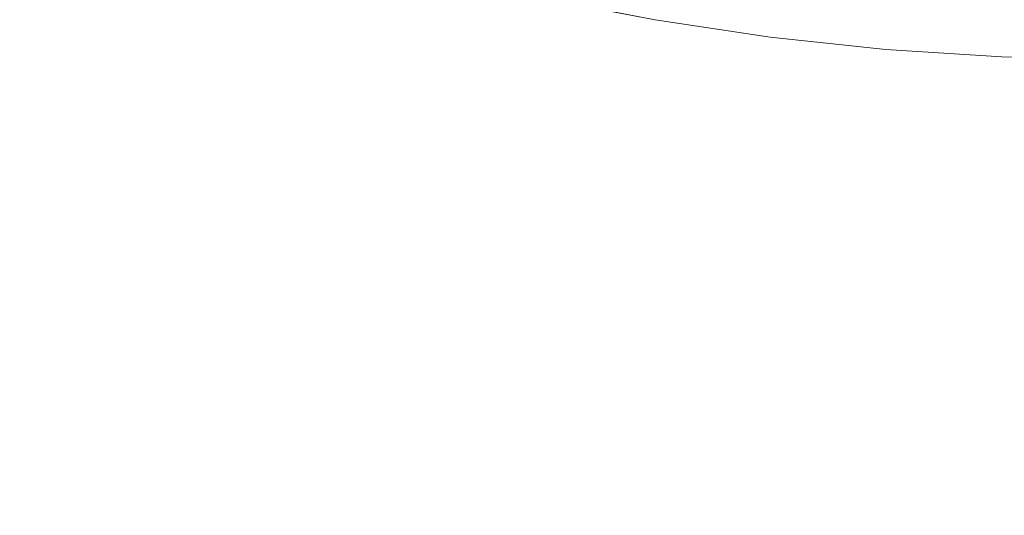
# Model space of a CAD drawing. Header units: centimetres. Extents: x -26 to 27.3, y -25.3 to -23.5.
# Tile 59 of 200: x -8.011 to -7.9031, y -25.1099 to -25.0556. Entities that reach past the tile are written whole.
import ezdxf

# ---------------------------------------------------------------- set-up
doc = ezdxf.new("R2010")
doc.units = ezdxf.units.CM
doc.header["$LTSCALE"] = 2.54
doc.layers.add('Lucido design-1', color=7, linetype='Continuous')

# ---------------------------------------------------------------- blocks, each defined once
blk = doc.blocks.new('Gruppo-4-1')
at = {"color": 7, "linetype": 'Continuous', "lineweight": 9}
blk.add_3dface([(-25.89065, -23.55989, -349.28267), (-25.89065, -25.15989, -349.28267), (27.20935, -25.15989, -349.28267), (27.20935, -23.55989, -349.28267)], dxfattribs=at)
for points, invisible_edges in [([(-25.89065, -25.15989, -350.08267), (-8.01422, -25.03326, -350.08267), (-8.0025, -25.03825, -350.08267)], 9), ([(-8.0025, -25.03825, -350.08267), (-7.99059, -25.04275, -350.08267), (-25.89065, -25.15989, -350.08267)], 10), ([(-25.89065, -25.15989, -350.08267), (-7.99059, -25.04275, -350.08267), (-7.97849, -25.04674, -350.08267)], 9), ([(-25.89065, -25.15989, -350.08267), (-7.97849, -25.04674, -350.08267), (-7.96624, -25.05021, -350.08267)], 9), ([(-7.94135, -25.05557, -350.08267), (-7.95385, -25.05315, -350.08267), (-7.95293, -25.04889, -350.08257), (-7.94061, -25.05128, -350.08257)], 14), ([(-7.96624, -25.05021, -350.08267), (-7.95385, -25.05315, -350.08267), (-25.89065, -25.15989, -350.08267)], 10), ([(-7.92875, -25.05746, -350.08267), (-7.94135, -25.05557, -350.08267), (-7.94061, -25.05128, -350.08257), (-7.9282, -25.05313, -350.08257)], 14), ([(-25.89065, -25.15989, -350.08267), (-7.95385, -25.05315, -350.08267), (-7.94135, -25.05557, -350.08267)], 9), ([(-7.91609, -25.05881, -350.08267), (-7.92875, -25.05746, -350.08267), (-7.9282, -25.05313, -350.08257), (-7.91572, -25.05446, -350.08257)], 14), ([(-7.90338, -25.05962, -350.08267), (-7.91609, -25.05881, -350.08267), (-7.91572, -25.05446, -350.08257), (-7.90319, -25.05526, -350.08257)], 14), ([(-25.89065, -25.15989, -350.08267), (-7.94135, -25.05557, -350.08267), (-7.92875, -25.05746, -350.08267)], 9), ([(-7.89065, -25.05989, -350.08267), (-7.90338, -25.05962, -350.08267), (-7.90319, -25.05526, -350.08257), (-7.89065, -25.05553, -350.08257)], 6), ([(-7.92875, -25.05746, -350.08267), (-7.91609, -25.05881, -350.08267), (-25.89065, -25.15989, -350.08267)], 10), ([(-25.89065, -25.15989, -350.08267), (-7.91609, -25.05881, -350.08267), (-7.90338, -25.05962, -350.08267)], 9), ([(-25.89065, -25.15989, -350.08267), (-7.90338, -25.05962, -350.08267), (-7.89065, -25.05989, -350.08267)], 9), ([(-7.89065, -25.05989, -350.08267), (9.20935, -25.05989, -350.08267), (-25.89065, -25.15989, -350.08267)], 10), ([(9.20935, -25.05989, -350.08267), (27.20935, -25.15989, -350.08267), (-25.89065, -25.15989, -350.08267)], 9)]:
    blk.add_3dface(points, dxfattribs=dict(at, invisible_edges=invisible_edges))

msp = doc.modelspace()

# ---------------------------------------------------------------- block references
at = {"layer": 'Lucido design-1', "color": 7}
msp.add_blockref('Gruppo-4-1', (0, 0), dxfattribs=at)

doc.saveas('drawing.dxf')
